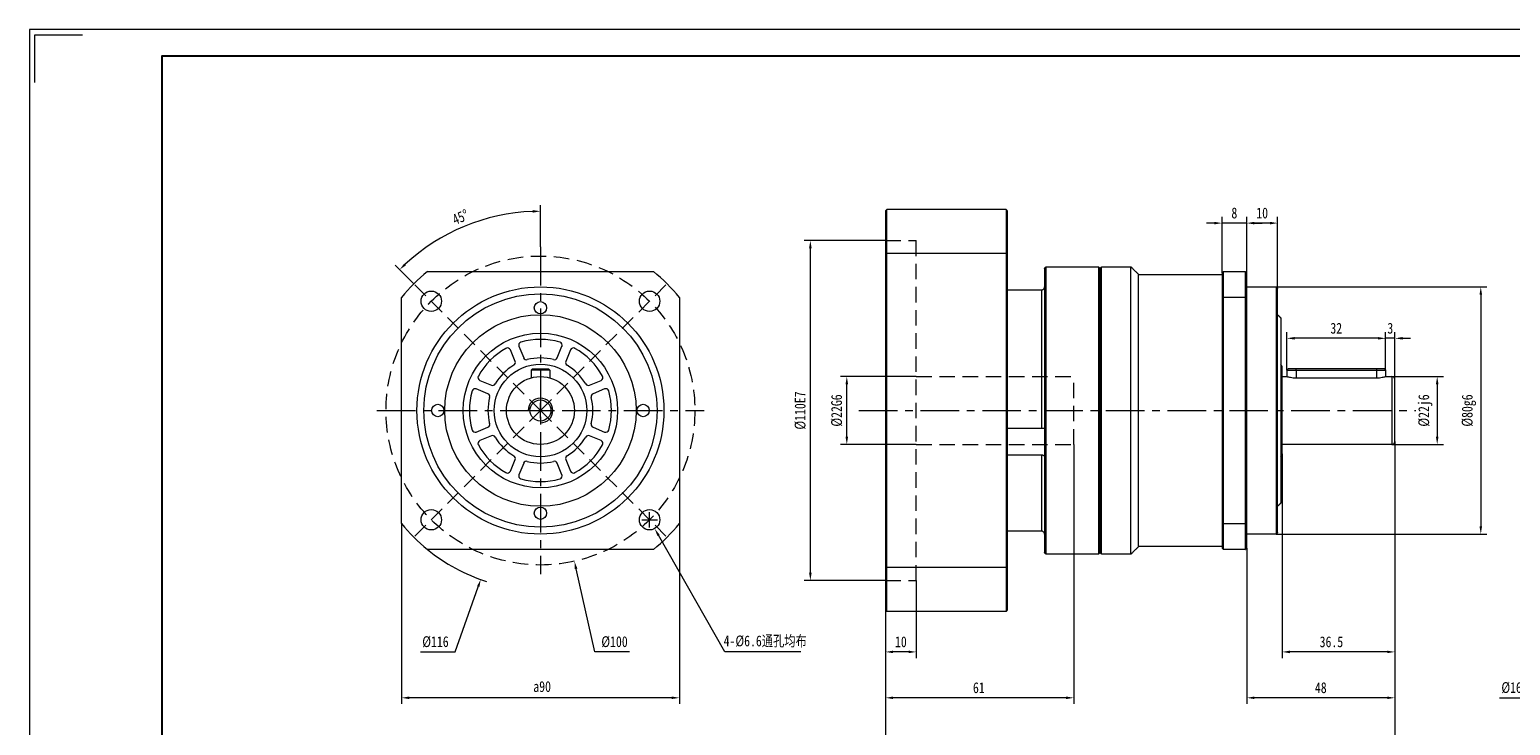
# Model space of a CAD drawing. Header units: millimetres. Extents: x 33 to 753, y 54 to 563.
# Tile 3 of 4: x 33 to 513, y 338 to 563. Entities that reach past the tile are written whole.
import ezdxf

# ---------------------------------------------------------------- set-up
doc = ezdxf.new("R2010")
doc.units = ezdxf.units.MM
doc.header["$LTSCALE"] = 10
doc.linetypes.add('CENTER', pattern=[2, 1.25, -0.25, 0.25, -0.25])
doc.linetypes.add('DASHED', pattern=[0.75, 0.5, -0.25])
doc.layers.get('0').update_dxf_attribs({"lineweight": 18})
for name, color, linetype, lineweight in [('3中心线层', 1, 'CENTER', 18), ('4虚线层', 6, 'DASHED', 18), ('图框_外框线', 7, 'Continuous', 18)]:
    doc.layers.add(name, color=color, linetype=linetype, lineweight=lineweight)
doc.styles.add('TH_GBDIM', font='txt', dxfattribs={"width": 0.8})
doc.dimstyles.new('TH_GBDIM', dxfattribs={"dimtxt": 3.5, "dimasz": 2.5, "dimexe": 2, "dimexo": 0, "dimgap": 1.5, "dimtad": 1, "dimdec": 1, "dimdsep": 46, "dimtxsty": 'TH_GBDIM', "dimcen": 2.5, "dimdle": 5, "dimclrd": 4, "dimclre": 4, "dimclrt": 3, "dimadec": 0, "dimazin": 0, "dimtfac": 0.714286, "dimtdec": 1, "dimtmove": 0, "dimatfit": 3, "dimfxl": 0, "dimtolj": 1, "dimarcsym": 0})

# ---------------------------------------------------------------- blocks, each defined once
blk = doc.blocks.new('*X6')
blk.add_hatch(color=4).paths.add_polyline_path([(543.82, 374.93), (544.45, 374.39), (545.75, 376.57)], flags=0)
at = {"color": 4}
for p, q in [((599.02, 437.06), (599.02, 442.06)), ((596.52, 439.56), (601.52, 439.56)), ((520.4, 346.58), (544.14, 374.66)), ((509.16, 346.58), (520.4, 346.58))]:
    blk.add_line(p, q, dxfattribs=at)
at = {"color": 3, "insert": (514.03, 349.83), "char_height": 3.5, "width": 15.2756, "attachment_point": 5, "style": 'TH_GBDIM'}
blk.add_mtext('%%C165', dxfattribs=at)
blk = doc.blocks.new('*X11')
blk.add_hatch(color=4).paths.add_polyline_path([(237.14, 399.37), (236.42, 398.96), (235.54, 401.34)], flags=0)
at = {"color": 4}
for p, q in [((231.41, 404.21), (236.41, 404.21)), ((233.91, 401.71), (233.91, 406.71)), ((258.29, 361.43), (236.78, 399.17)), ((282.88, 361.43), (258.29, 361.43))]:
    blk.add_line(p, q, dxfattribs=at)
at = {"color": 3, "insert": (271.34, 364.8), "char_height": 3.5, "width": 55.0667, "attachment_point": 5, "style": 'TH_GBDIM'}
blk.add_mtext('4-%%C6.6通孔均布', dxfattribs=at)
blk = doc.blocks.new('*X12')
for points in [[(156.05, 347), (156.05, 346.17), (153.55, 346.58)], [(241.05, 347), (241.05, 346.17), (243.55, 346.58)]]:
    blk.add_hatch(color=4).paths.add_polyline_path(points, flags=0)
at = {"color": 4}
for p, q in [((153.55, 402.97), (153.55, 344.58)), ((243.55, 402.97), (243.55, 344.58)), ((241.05, 346.58), (156.05, 346.58))]:
    blk.add_line(p, q, dxfattribs=at)
at = {"color": 3, "insert": (199.1, 350.19), "char_height": 3.5, "width": 11.2, "attachment_point": 5, "style": 'TH_GBDIM'}
blk.add_mtext('a90', dxfattribs=at)
blk = doc.blocks.new('*X16')
for points in [[(196.04, 504.42), (196.06, 503.58), (198.55, 504.05)], [(155.04, 486.59), (154.47, 487.19), (152.95, 485.16)]]:
    blk.add_hatch(color=4).paths.add_polyline_path(points, flags=0)
at = {"color": 4}
for p, q in [((198.55, 492.56), (198.55, 506.05)), ((157.54, 480.57), (151.54, 486.57))]:
    blk.add_line(p, q, dxfattribs=at)
blk.add_arc((198.55, 439.56), 64.49, 92.2214, 132.7786, dxfattribs=at)
at = {"color": 3, "insert": (172.63, 502.14), "char_height": 3.5, "width": 12.5704, "attachment_point": 5, "rotation": 22.5, "style": 'TH_GBDIM'}
blk.add_mtext('45%%D', dxfattribs=at)
blk = doc.blocks.new('*X17')
blk.add_hatch(color=4).paths.add_polyline_path([(210.51, 388.44), (209.69, 388.26), (209.55, 390.79)], flags=0)
at = {"color": 4}
for p, q in [((198.55, 437.06), (198.55, 442.06)), ((196.05, 439.56), (201.05, 439.56)), ((216.17, 361.43), (210.1, 388.35)), ((227.4, 361.43), (216.17, 361.43))]:
    blk.add_line(p, q, dxfattribs=at)
at = {"color": 3, "insert": (222.54, 364.68), "char_height": 3.5, "width": 15.3689, "attachment_point": 5, "style": 'TH_GBDIM'}
blk.add_mtext('%%C100', dxfattribs=at)
blk = doc.blocks.new('*X18')
blk.add_hatch(color=4).paths.add_polyline_path([(177.99, 382.66), (178.77, 382.39), (179.21, 384.88)], flags=0)
at = {"color": 4}
for p, q in [((198.55, 437.06), (198.55, 442.06)), ((196.05, 439.56), (201.05, 439.56)), ((170.92, 361.43), (178.38, 382.52)), ((159.69, 361.43), (170.92, 361.43))]:
    blk.add_line(p, q, dxfattribs=at)
blk.add_arc((198.55, 439.56), 58, 230.8833, 252.4978, dxfattribs=at)
at = {"color": 3, "insert": (164.55, 364.68), "char_height": 3.5, "width": 15.3378, "attachment_point": 5, "style": 'TH_GBDIM'}
blk.add_mtext('%%C116', dxfattribs=at)
blk = doc.blocks.new('*X19')
for points in [[(285.55, 492.06), (286.38, 492.06), (285.96, 494.56)], [(285.55, 387.06), (286.38, 387.06), (285.96, 384.56)]]:
    blk.add_hatch(color=4).paths.add_polyline_path(points, flags=0)
at = {"color": 4}
for p, q in [((310.28, 494.56), (283.96, 494.56)), ((285.96, 387.06), (285.96, 492.06)), ((310.28, 384.56), (283.96, 384.56))]:
    blk.add_line(p, q, dxfattribs=at)
at = {"color": 3, "insert": (282.71, 439.56), "char_height": 3.5, "width": 23.2711, "attachment_point": 5, "rotation": 90, "style": 'TH_GBDIM'}
blk.add_mtext('%%C110E7', dxfattribs=at)
blk = doc.blocks.new('*X20')
for points in [[(297.35, 448.06), (298.18, 448.06), (297.77, 450.56)], [(297.35, 431.06), (298.18, 431.06), (297.77, 428.56)]]:
    blk.add_hatch(color=4).paths.add_polyline_path(points, flags=0)
at = {"color": 4}
for p, q in [((320.28, 450.56), (295.77, 450.56)), ((297.77, 431.06), (297.77, 448.06)), ((320.28, 428.56), (295.77, 428.56))]:
    blk.add_line(p, q, dxfattribs=at)
at = {"color": 3, "insert": (294.52, 439.56), "char_height": 3.5, "width": 19.32, "attachment_point": 5, "rotation": 90, "style": 'TH_GBDIM'}
blk.add_mtext('%%C22G6', dxfattribs=at)
blk = doc.blocks.new('*X21')
for points in [[(312.78, 361.85), (312.78, 361.02), (310.28, 361.43)], [(317.78, 361.85), (317.78, 361.02), (320.28, 361.43)]]:
    blk.add_hatch(color=4).paths.add_polyline_path(points, flags=0)
at = {"color": 4}
for p, q in [((320.28, 384.56), (320.28, 359.43)), ((310.28, 374.96), (310.28, 359.43)), ((317.78, 361.43), (312.78, 361.43))]:
    blk.add_line(p, q, dxfattribs=at)
at = {"color": 3, "insert": (315.28, 364.68), "char_height": 3.5, "width": 6.6578, "attachment_point": 5, "style": 'TH_GBDIM'}
blk.add_mtext('10', dxfattribs=at)
blk = doc.blocks.new('*X22')
for points in [[(312.78, 347), (312.78, 346.17), (310.28, 346.58)], [(368.78, 347), (368.78, 346.17), (371.28, 346.58)]]:
    blk.add_hatch(color=4).paths.add_polyline_path(points, flags=0)
at = {"color": 4}
for p, q in [((371.28, 428.56), (371.28, 344.58)), ((310.28, 374.96), (310.28, 344.58)), ((368.78, 346.58), (312.78, 346.58))]:
    blk.add_line(p, q, dxfattribs=at)
at = {"color": 3, "insert": (340.53, 349.83), "char_height": 3.5, "width": 6.7822, "attachment_point": 5, "style": 'TH_GBDIM'}
blk.add_mtext('61', dxfattribs=at)
blk = doc.blocks.new('*X23')
for points in [[(488.55, 448.06), (489.39, 448.06), (488.97, 450.56)], [(488.55, 431.06), (489.39, 431.06), (488.97, 428.56)]]:
    blk.add_hatch(color=4).paths.add_polyline_path(points, flags=0)
at = {"color": 4}
for p, q in [((474.28, 450.56), (490.97, 450.56)), ((488.97, 448.06), (488.97, 431.06)), ((474.28, 428.56), (490.97, 428.56))]:
    blk.add_line(p, q, dxfattribs=at)
at = {"color": 3, "insert": (485.14, 439.56), "char_height": 3.5, "width": 19.32, "attachment_point": 5, "rotation": 90, "style": 'TH_GBDIM'}
blk.add_mtext('%%C22j6', dxfattribs=at)
blk = doc.blocks.new('*X24')
for points in [[(502.67, 477.06), (503.5, 477.06), (503.09, 479.56)], [(502.67, 402.06), (503.5, 402.06), (503.09, 399.56)]]:
    blk.add_hatch(color=4).paths.add_polyline_path(points, flags=0)
at = {"color": 4}
for p, q in [((436.78, 479.56), (505.09, 479.56)), ((503.09, 477.06), (503.09, 402.06)), ((436.78, 399.56), (505.09, 399.56))]:
    blk.add_line(p, q, dxfattribs=at)
at = {"color": 3, "insert": (499.25, 439.56), "char_height": 3.5, "width": 19.32, "attachment_point": 5, "rotation": 90, "style": 'TH_GBDIM'}
blk.add_mtext('%%C80g6', dxfattribs=at)
blk = doc.blocks.new('*X25')
for points in [[(442.78, 463.34), (442.78, 462.51), (440.28, 462.92)], [(469.78, 463.34), (469.78, 462.51), (472.28, 462.92)]]:
    blk.add_hatch(color=4).paths.add_polyline_path(points, flags=0)
at = {"color": 4}
for p, q in [((440.28, 452.66), (440.28, 464.92)), ((469.78, 462.92), (442.78, 462.92)), ((472.28, 452.66), (472.28, 464.92))]:
    blk.add_line(p, q, dxfattribs=at)
at = {"color": 3, "insert": (456.28, 466.17), "char_height": 3.5, "width": 7, "attachment_point": 5, "style": 'TH_GBDIM'}
blk.add_mtext('32', dxfattribs=at)
blk = doc.blocks.new('*X26')
for points in [[(469.78, 463.34), (469.78, 462.51), (472.28, 462.92)], [(477.78, 463.34), (477.78, 462.51), (475.28, 462.92)]]:
    blk.add_hatch(color=4).paths.add_polyline_path(points, flags=0)
at = {"color": 4}
for p, q in [((469.78, 462.92), (467.28, 462.92)), ((472.28, 452.66), (472.28, 464.92)), ((475.28, 462.92), (472.28, 462.92)), ((475.28, 449.56), (475.28, 464.92)), ((477.78, 462.92), (480.28, 462.92))]:
    blk.add_line(p, q, dxfattribs=at)
at = {"color": 3, "insert": (473.78, 466.17), "char_height": 3.5, "width": 3.0178, "attachment_point": 5, "style": 'TH_GBDIM'}
blk.add_mtext('3', dxfattribs=at)
blk = doc.blocks.new('*X27')
for points in [[(441.28, 361.85), (441.28, 361.02), (438.78, 361.43)], [(472.78, 361.85), (472.78, 361.02), (475.28, 361.43)]]:
    blk.add_hatch(color=4).paths.add_polyline_path(points, flags=0)
at = {"color": 4}
for p, q in [((475.28, 429.56), (475.28, 359.43)), ((438.78, 425.56), (438.78, 359.43)), ((472.78, 361.43), (441.28, 361.43))]:
    blk.add_line(p, q, dxfattribs=at)
at = {"color": 3, "insert": (454.71, 364.68), "char_height": 3.5, "width": 14.9644, "attachment_point": 5, "style": 'TH_GBDIM'}
blk.add_mtext('36.5', dxfattribs=at)
blk = doc.blocks.new('*X28')
for points in [[(429.78, 347), (429.78, 346.17), (427.28, 346.58)], [(472.78, 347), (472.78, 346.17), (475.28, 346.58)]]:
    blk.add_hatch(color=4).paths.add_polyline_path(points, flags=0)
at = {"color": 4}
for p, q in [((475.28, 429.56), (475.28, 344.58)), ((427.28, 395.06), (427.28, 344.58)), ((472.78, 346.58), (429.78, 346.58))]:
    blk.add_line(p, q, dxfattribs=at)
at = {"color": 3, "insert": (451.28, 349.83), "char_height": 3.5, "width": 7.2178, "attachment_point": 5, "style": 'TH_GBDIM'}
blk.add_mtext('48', dxfattribs=at)
blk = doc.blocks.new('*X29')
for points in [[(429.78, 500.63), (429.78, 499.79), (427.28, 500.21)], [(434.78, 500.63), (434.78, 499.79), (437.28, 500.21)]]:
    blk.add_hatch(color=4).paths.add_polyline_path(points, flags=0)
at = {"color": 4}
for p, q in [((427.28, 484.06), (427.28, 502.21)), ((434.78, 500.21), (429.78, 500.21)), ((437.28, 479.06), (437.28, 502.21))]:
    blk.add_line(p, q, dxfattribs=at)
at = {"color": 3, "insert": (432.28, 503.46), "char_height": 3.5, "width": 6.6578, "attachment_point": 5, "style": 'TH_GBDIM'}
blk.add_mtext('10', dxfattribs=at)
blk = doc.blocks.new('*X30')
for points in [[(416.78, 500.63), (416.78, 499.79), (419.28, 500.21)], [(429.78, 500.63), (429.78, 499.79), (427.28, 500.21)]]:
    blk.add_hatch(color=4).paths.add_polyline_path(points, flags=0)
at = {"color": 4}
for p, q in [((416.78, 500.21), (414.28, 500.21)), ((419.28, 484.06), (419.28, 502.21)), ((427.28, 500.21), (419.28, 500.21)), ((427.28, 484.06), (427.28, 502.21)), ((429.78, 500.21), (432.28, 500.21))]:
    blk.add_line(p, q, dxfattribs=at)
at = {"color": 3, "insert": (423.28, 503.46), "char_height": 3.5, "width": 3.1733, "attachment_point": 5, "style": 'TH_GBDIM'}
blk.add_mtext('8', dxfattribs=at)
blk = doc.blocks.new('*X31')
for points in [[(312.78, 328.97), (312.78, 328.13), (310.28, 328.55)], [(472.78, 328.97), (472.78, 328.13), (475.28, 328.55)]]:
    blk.add_hatch(color=4).paths.add_polyline_path(points, flags=0)
at = {"color": 4}
for p, q in [((475.28, 429.56), (475.28, 326.55)), ((310.28, 374.96), (310.28, 326.55)), ((312.78, 328.55), (472.78, 328.55))]:
    blk.add_line(p, q, dxfattribs=at)
at = {"color": 3, "insert": (392.78, 331.8), "char_height": 3.5, "width": 10.5467, "attachment_point": 5, "style": 'TH_GBDIM'}
blk.add_mtext('165', dxfattribs=at)

msp = doc.modelspace()

# ---------------------------------------------------------------- linework, layer by layer
at = {"color": 7, "linetype": 'Continuous', "lineweight": 15}
for p, q in [((310.28, 504.16), (310.28, 490.23)), ((310.68, 490.37), (310.68, 504.56)), ((349.38, 504.56), (310.68, 504.56)), ((349.38, 504.56), (349.38, 490.37)), ((349.78, 490.23), (349.78, 504.16)), ((310.28, 490.23), (310.28, 388.89)), ((310.68, 388.76), (310.68, 490.37)), ((349.38, 490.37), (310.68, 490.37)), ((349.38, 490.37), (349.38, 388.76)), ((349.78, 388.89), (349.78, 490.23)), ((161.96, 484.56), (235.14, 484.56)), ((361.78, 485.56), (361.78, 439.56)), ((362.28, 439.56), (362.28, 486.06)), ((379.28, 486.06), (379.28, 393.06)), ((379.78, 393.56), (379.78, 485.56)), ((379.78, 485.56), (379.78, 439.56)), ((380.28, 439.56), (380.28, 486.06)), ((389.78, 439.56), (389.78, 486.06)), ((419.78, 476.15), (419.78, 484.56)), ((419.78, 484.56), (426.78, 484.56)), ((426.78, 484.56), (426.78, 476.15)), ((392.28, 439.56), (392.28, 483.56)), ((419.28, 484.06), (419.28, 475.98)), ((427.28, 475.98), (427.28, 484.06)), ((436.78, 479.56), (436.78, 399.56)), ((153.55, 402.97), (153.55, 476.15)), ((243.55, 476.15), (243.55, 402.97)), ((349.78, 478.56), (360.78, 478.56)), ((360.78, 478.56), (360.78, 433.73)), ((419.28, 475.98), (419.28, 403.15)), ((419.78, 402.97), (419.78, 476.15)), ((426.78, 476.15), (419.78, 476.15)), ((426.78, 476.15), (426.78, 402.97)), ((427.28, 403.15), (427.28, 475.98)), ((437.28, 400.06), (437.28, 479.06)), ((438.28, 469.56), (438.28, 409.56)), ((190.34, 455.46), (188.8, 459.18)), ((191.57, 460.33), (193.12, 456.6)), ((203.99, 456.6), (205.53, 460.33)), ((208.3, 459.18), (206.76, 455.46)), ((195.95, 453.06), (195.55, 452.66)), ((201.55, 452.66), (195.55, 452.66)), ((195.55, 452.66), (195.55, 450.14)), ((195.95, 453.06), (201.15, 453.06)), ((201.15, 453.06), (201.55, 452.66)), ((201.55, 452.66), (201.55, 450.14)), ((438.78, 425.56), (438.78, 453.56)), ((440.28, 452.66), (440.28, 450.56)), ((440.28, 452.66), (443.28, 452.66)), ((443.28, 453.06), (440.68, 453.06)), ((469.28, 453.06), (443.28, 453.06)), ((443.28, 452.66), (443.28, 453.06)), ((443.28, 452.66), (469.28, 452.66)), ((443.28, 452.66), (443.28, 450.14)), ((471.88, 453.06), (469.28, 453.06)), ((469.28, 453.06), (469.28, 452.66)), ((469.28, 452.66), (472.28, 452.66)), ((469.28, 452.66), (469.28, 450.14)), ((472.28, 452.66), (472.28, 450.56)), ((181.51, 445), (177.78, 446.54)), ((178.93, 449.31), (182.66, 447.77)), ((214.45, 447.77), (218.17, 449.31)), ((219.32, 446.54), (215.59, 445)), ((443.28, 450.14), (469.28, 450.14)), ((474.28, 450.56), (474.28, 428.56)), ((475.28, 429.56), (475.28, 449.56)), ((361.78, 439.56), (361.78, 393.56)), ((362.28, 393.06), (362.28, 439.56)), ((379.78, 439.56), (379.78, 393.56)), ((380.28, 393.06), (380.28, 439.56)), ((389.78, 393.06), (389.78, 439.56)), ((392.28, 395.56), (392.28, 439.56)), ((177.78, 432.58), (181.51, 434.13)), ((215.59, 434.13), (219.32, 432.58)), ((360.78, 433.73), (349.78, 433.73)), ((182.66, 431.35), (178.93, 429.81)), ((218.17, 429.81), (214.45, 431.35)), ((188.8, 419.94), (190.34, 423.67)), ((193.12, 422.52), (191.57, 418.79)), ((205.53, 418.79), (203.99, 422.52)), ((206.76, 423.67), (208.3, 419.94)), ((349.78, 425.2), (360.78, 425.2)), ((360.78, 425.2), (360.78, 400.56)), ((419.28, 403.15), (419.28, 395.06)), ((419.78, 394.56), (419.78, 402.97)), ((419.78, 402.97), (426.78, 402.97)), ((426.78, 402.97), (426.78, 394.56)), ((427.28, 395.06), (427.28, 403.15)), ((360.78, 400.56), (349.78, 400.56)), ((235.14, 394.56), (161.96, 394.56)), ((426.78, 394.56), (419.78, 394.56)), ((310.28, 388.89), (310.28, 374.96)), ((310.68, 374.56), (310.68, 388.76)), ((349.38, 388.76), (310.68, 388.76)), ((349.38, 388.76), (349.38, 374.56)), ((349.78, 374.96), (349.78, 388.89)), ((349.38, 374.56), (310.68, 374.56))]:
    msp.add_line(p, q, dxfattribs=at)
at = {"color": 1, "linetype": 'DASHED'}
for q in [(157.54, 480.57), (239.56, 480.57), (157.54, 398.55), (239.56, 398.55)]:
    msp.add_line((198.55, 439.56), q, dxfattribs=at)
for p, q in [((195.95, 453.06), (195.55, 452.66)), ((195.95, 453.06), (195.55, 452.66)), ((195.55, 452.66), (195.55, 450.14)), ((195.55, 452.66), (195.55, 450.14)), ((195.95, 453.06), (201.15, 453.06)), ((195.95, 453.06), (201.15, 453.06)), ((201.15, 453.06), (201.55, 452.66)), ((201.15, 453.06), (201.55, 452.66)), ((201.55, 452.66), (201.55, 450.14)), ((201.55, 452.66), (201.55, 450.14))]:
    msp.add_line(p, q)
msp.add_circle((198.55, 439.56), 50, dxfattribs=at)
at = {"color": 7, "linetype": 'Continuous', "lineweight": 15}
for centre, radius in [((198.55, 439.56), 40), ((163.2, 474.92), 3.3), ((198.55, 439.56), 37.75), ((198.55, 472.81), 2), ((233.91, 474.92), 3.3), ((198.55, 439.56), 31), ((198.55, 439.56), 25), ((198.55, 439.56), 15), ((165.3, 439.56), 2), ((231.8, 439.56), 2), ((198.55, 406.31), 2), ((163.2, 404.21), 3.3), ((233.91, 404.21), 3.3)]:
    msp.add_circle(centre, radius, dxfattribs=at)
for radius in [11, 3.4]:
    msp.add_circle((198.55, 439.56), radius)
for centre, radius, start, end in [((198.55, 439.56), 58, 129.1167, 140.8833), ((198.55, 439.56), 58, 39.1167, 50.8833), ((192.5, 460.71), 1, 105.975, 202.5), ((198.55, 439.56), 23, 74.025, 105.975), ((204.61, 460.71), 1, 337.5, 74.025), ((198.55, 439.56), 23, 119.025, 150.975), ((187.88, 458.8), 1, 22.5, 119.025), ((194.04, 456.99), 1, 202.5, 284.5164), ((198.55, 439.56), 17, 75.4836, 104.5164), ((203.06, 456.99), 1, 255.4836, 337.5), ((209.23, 458.8), 1, 60.975, 157.5), ((198.55, 439.56), 23, 29.025, 60.975), ((198.55, 439.56), 17, 120.4836, 149.5164), ((189.42, 455.07), 1, 300.4836, 22.5), ((207.68, 455.07), 1, 157.5, 239.5164), ((198.55, 439.56), 17, 30.4836, 59.5164), ((437.78, 453.56), 1, 0, 60), ((177.4, 445.62), 1, 67.5, 164.025), ((179.31, 450.24), 1, 150.975, 247.5), ((183.04, 448.69), 1, 247.5, 329.5164), ((214.06, 448.69), 1, 210.4836, 292.5), ((217.79, 450.24), 1, 292.5, 29.025), ((219.7, 445.62), 1, 15.975, 112.5), ((474.28, 449.56), 1, 0, 90), ((198.55, 439.56), 23, 164.025, 195.975), ((181.13, 444.07), 1, 345.4836, 67.5), ((198.55, 439.56), 17, 165.4836, 194.5164), ((215.98, 444.07), 1, 112.5, 194.5164), ((198.55, 439.56), 17, 345.4836, 14.5164), ((198.55, 439.56), 23, 344.025, 15.975), ((177.4, 433.51), 1, 195.975, 292.5), ((181.13, 435.05), 1, 292.5, 14.5164), ((215.98, 435.05), 1, 165.4836, 247.5), ((219.7, 433.51), 1, 247.5, 344.025), ((179.31, 428.89), 1, 112.5, 209.025), ((198.55, 439.56), 23, 209.025, 240.975), ((183.04, 430.43), 1, 30.4836, 112.5), ((198.55, 439.56), 17, 210.4836, 239.5164), ((198.55, 439.56), 17, 300.4836, 329.5164), ((198.55, 439.56), 23, 299.025, 330.975), ((214.06, 430.43), 1, 67.5, 149.5164), ((217.79, 428.89), 1, 330.975, 67.5), ((474.28, 429.56), 1, 270, 0), ((189.42, 424.05), 1, 337.5, 59.5164), ((194.04, 422.14), 1, 75.4836, 157.5), ((198.55, 439.56), 17, 255.4836, 284.5164), ((203.06, 422.14), 1, 22.5, 104.5164), ((207.68, 424.05), 1, 120.4836, 202.5), ((437.78, 425.56), 1, 300, 0), ((187.88, 420.32), 1, 240.975, 337.5), ((192.5, 418.41), 1, 157.5, 254.025), ((198.55, 439.56), 23, 254.025, 285.975), ((204.61, 418.41), 1, 285.975, 22.5), ((209.23, 420.32), 1, 202.5, 299.025), ((198.55, 439.56), 58, 219.1167, 230.8833), ((198.55, 439.56), 58, 309.1167, 320.8833)]:
    msp.add_arc(centre, radius, start, end, dxfattribs=at)
at = {"color": 4}
msp.add_arc((198.55, 439.56), 4, 270, 180, dxfattribs=at)
at = {"color": 7, "linetype": 'Continuous', "lineweight": 15}
for points in [[(310.28, 504.16), (310.68, 504.56)], [(349.78, 504.16), (349.38, 504.56)], [(310.68, 490.37), (310.28, 490.23)], [(349.78, 490.23), (349.38, 490.37)], [(361.78, 485.56), (362.28, 486.06)], [(362.28, 486.06), (379.28, 486.06)], [(379.28, 486.06), (379.78, 485.56)], [(379.78, 485.56), (380.28, 486.06)], [(380.28, 486.06), (389.78, 486.06)], [(389.78, 486.06), (392.28, 483.56)], [(419.28, 484.06), (419.78, 484.56)], [(426.78, 484.56), (427.28, 484.06)], [(392.28, 483.56), (419.28, 483.56)], [(427.28, 479.56), (436.78, 479.56)], [(436.78, 479.56), (437.28, 479.06)], [(419.28, 475.98), (419.78, 476.15)], [(426.78, 476.15), (427.28, 475.98)], [(437.28, 470.56), (438.28, 469.56)], [(440.28, 452.66), (440.68, 453.06)], [(471.88, 453.06), (472.28, 452.66)], [(438.78, 450.56), (440.28, 450.56)], [(472.28, 450.56), (474.28, 450.56)], [(474.28, 428.56), (438.78, 428.56)], [(438.28, 409.56), (437.28, 408.56)], [(419.28, 403.15), (419.78, 402.97)], [(426.78, 402.97), (427.28, 403.15)], [(436.78, 399.56), (427.28, 399.56)], [(437.28, 400.06), (436.78, 399.56)], [(362.28, 393.06), (361.78, 393.56)], [(379.78, 393.56), (379.28, 393.06)], [(380.28, 393.06), (379.78, 393.56)], [(392.28, 395.56), (389.78, 393.06)], [(419.28, 395.56), (392.28, 395.56)], [(419.78, 394.56), (419.28, 395.06)], [(426.78, 394.56), (427.28, 395.06)], [(310.68, 388.76), (310.28, 388.89)], [(349.78, 388.89), (349.38, 388.76)], [(379.28, 393.06), (362.28, 393.06)], [(389.78, 393.06), (380.28, 393.06)], [(310.68, 374.56), (310.28, 374.96)], [(349.38, 374.56), (349.78, 374.96)]]:
    msp.add_open_spline(points, degree=1, dxfattribs=at)
for points, knots in [([(360.78, 478.56), (360.89, 478.57), (361.11, 478.59), (361.4, 478.75), (361.63, 478.99), (361.76, 479.27), (361.77, 479.46), (361.78, 479.54)], [0, 0, 0, 0, 0.324176, 0.648287, 0.97923, 1.316864, 1.550821, 1.550821, 1.550821, 1.550821]), ([(440.31, 450.55), (440.3, 450.55), (440.26, 450.57), (440.51, 450.5), (441.05, 450.37), (441.86, 450.23), (442.66, 450.15), (443.14, 450.15), (443.28, 450.14)], [0, 0, 0, 0, 0.190566, 0.819514, 1.455093, 2.111025, 2.771099, 3.043866, 3.043866, 3.043866, 3.043866]), ([(469.28, 450.14), (469.61, 450.15), (470.27, 450.17), (471.16, 450.3), (471.83, 450.44), (472.24, 450.55), (472.24, 450.55), (472.24, 450.55)], [0, 0, 0, 0, 0.628369, 1.256161, 1.898826, 2.552076, 3.001479, 3.001479, 3.001479, 3.001479]), ([(361.66, 433.76), (361.65, 433.76), (361.6, 433.77), (361.42, 433.75), (361.13, 433.74), (360.89, 433.73), (360.78, 433.73)], [0, 0, 0, 0, 0.0513908, 0.3237465, 0.6004155, 0.8772015, 0.8772015, 0.8772015, 0.8772015]), ([(360.78, 425.2), (360.89, 425.2), (361.11, 425.18), (361.4, 425.08), (361.63, 424.95), (361.76, 424.8), (361.77, 424.72), (361.78, 424.69)], [0, 0, 0, 0, 0.25138, 0.50271, 0.759336, 1.021152, 1.202575, 1.202575, 1.202575, 1.202575]), ([(361.78, 399.59), (361.78, 399.6), (361.78, 399.73), (361.72, 399.96), (361.55, 400.24), (361.28, 400.45), (361.01, 400.55), (360.84, 400.56), (360.78, 400.56)], [0, 0, 0, 0, 0.050703, 0.376079, 0.7045, 1.040597, 1.377079, 1.551485, 1.551485, 1.551485, 1.551485])]:
    msp.add_open_spline(points, degree=3, knots=knots, dxfattribs=at)
at = {"layer": '3中心线层'}
for p, q in [((198.55, 492.56), (198.55, 386.56)), ((145.55, 439.56), (251.55, 439.56)), ((301.67, 439.56), (482.01, 439.56))]:
    msp.add_line(p, q, dxfattribs=at)
at = {"layer": '4虚线层'}
for p, q in [((310.28, 494.56), (320.28, 494.56)), ((320.28, 384.56), (320.28, 494.56)), ((320.28, 450.56), (371.28, 450.56)), ((371.28, 428.56), (371.28, 450.56)), ((320.28, 428.56), (371.28, 428.56)), ((310.28, 384.56), (320.28, 384.56))]:
    msp.add_line(p, q, dxfattribs=at)
at = {"layer": '图框_外框线', "color": 3}
msp.add_lwpolyline([(33.11, 54.05), (752.58, 54.05), (752.58, 562.82), (33.11, 562.82)], close=True, dxfattribs=at)
msp.add_lwpolyline([(34.83, 545.69), (34.83, 561.11), (50.25, 561.11)], dxfattribs=at)
at = {"layer": '图框_外框线', "color": 3, "lineweight": 25}
msp.add_lwpolyline([(75.94, 62.62), (744.02, 62.62), (744.02, 554.26), (75.94, 554.26)], close=True, dxfattribs=at)

# ---------------------------------------------------------------- dimensions: what is measured, and where the dimension line sits
dim = msp.add_angular_dim_2l(base=(173.87, 499.14), line1=((198.55, 492.56), (198.55, 386.56)), line2=((198.55, 439.56), (157.54, 480.57)), dimstyle='TH_GBDIM', override={"dimtad": 1, "dimtih": 0, "dimtoh": 0, "dimsah": 1, "dimtdec": 0, "dimtzin": 0})
dim.commit()
dim.dimension.update_dxf_attribs({"geometry": '*X16', "text_midpoint": (172.63, 502.14)})
for base, p1, p2, picture, middle in [((419.28, 500.21), (427.28, 484.06), (419.28, 484.06), '*X30', (423.28, 503.46)), ((427.28, 500.21), (437.28, 479.06), (427.28, 484.06), '*X29', (432.28, 503.46)), ((440.28, 462.92), (472.28, 452.66), (440.28, 452.66), '*X25', (456.28, 466.17)), ((475.28, 328.55), (310.28, 374.96), (475.28, 429.56), '*X31', (392.78, 331.8)), ((310.28, 361.43), (320.28, 384.56), (310.28, 374.96), '*X21', (315.28, 364.68))]:
    dim = msp.add_linear_dim(base=base, p1=p1, p2=p2, dimstyle='TH_GBDIM', override={"dimsah": 1, "dimtzin": 0})
    dim.commit()
    dim.dimension.update_dxf_attribs({"geometry": picture, "text_midpoint": middle})
for p1, p2, picture, middle in [((652.29, 502.56), (545.75, 376.57), '*X6', (520.4, 346.58)), ((217.89, 494.24), (179.21, 384.88), '*X18', (170.92, 361.43)), ((187.55, 488.34), (209.55, 390.79), '*X17', (216.17, 361.43))]:
    dim = msp.add_diameter_dim_2p(p1=p1, p2=p2, dimstyle='TH_GBDIM', override={"dimtih": 1, "dimtoh": 1, "dimpost": '%%C<>', "dimsah": 1, "dimtofl": 0, "dimtzin": 0})
    dim.commit()
    dim.dimension.update_dxf_attribs({"geometry": picture, "text_midpoint": middle, "dimtype": 163})
for base, p1, p2, text, picture, middle in [((285.96, 494.56), (310.28, 384.56), (310.28, 494.56), '%%C<>E7', '*X19', (285.96, 439.56)), ((503.09, 399.56), (436.78, 479.56), (436.78, 399.56), '%%C<>g6', '*X24', (503.09, 439.56)), ((297.77, 450.56), (320.28, 428.56), (320.28, 450.56), '%%C<>G6', '*X20', (297.77, 439.56)), ((488.97, 428.56), (474.28, 450.56), (474.28, 428.56), '%%C<>j6', '*X23', (488.97, 439.56))]:
    dim = msp.add_linear_dim(base=base, p1=p1, p2=p2, angle=90, text=text, dimstyle='TH_GBDIM', override={"dimsah": 1, "dimtzin": 0})
    dim.commit()
    dim.dimension.update_dxf_attribs({"geometry": picture, "text_midpoint": middle, "dimtype": 160})
for base, p1, p2, picture, middle in [((472.28, 462.92), (475.28, 449.56), (472.28, 452.66), '*X26', (473.78, 462.92)), ((310.28, 346.58), (371.28, 428.56), (310.28, 374.96), '*X22', (340.53, 346.58)), ((427.28, 346.58), (475.28, 429.56), (427.28, 395.06), '*X28', (451.28, 346.58)), ((438.78, 361.43), (475.28, 429.56), (438.78, 425.56), '*X27', (454.71, 361.43))]:
    dim = msp.add_linear_dim(base=base, p1=p1, p2=p2, dimstyle='TH_GBDIM', override={"dimsah": 1, "dimtzin": 0})
    dim.commit()
    dim.dimension.update_dxf_attribs({"geometry": picture, "text_midpoint": middle, "dimtype": 160})
dim = msp.add_linear_dim(base=(153.55, 346.58), p1=(243.55, 402.97), p2=(153.55, 402.97), text='a<>', dimstyle='TH_GBDIM', override={"dimsah": 1, "dimtzin": 0})
dim.commit()
dim.dimension.update_dxf_attribs({"geometry": '*X12', "text_midpoint": (199.1, 346.58), "dimtype": 160})
dim = msp.add_diameter_dim_2p(p1=(232.27, 407.07), p2=(235.54, 401.34), text='4-<>通孔均布', dimstyle='TH_GBDIM', override={"dimtih": 1, "dimtoh": 1, "dimpost": '%%C<>', "dimsah": 1, "dimtofl": 0, "dimtzin": 0})
dim.commit()
dim.dimension.update_dxf_attribs({"geometry": '*X11', "text_midpoint": (258.29, 361.43), "dimtype": 163})

doc.saveas('drawing.dxf')
